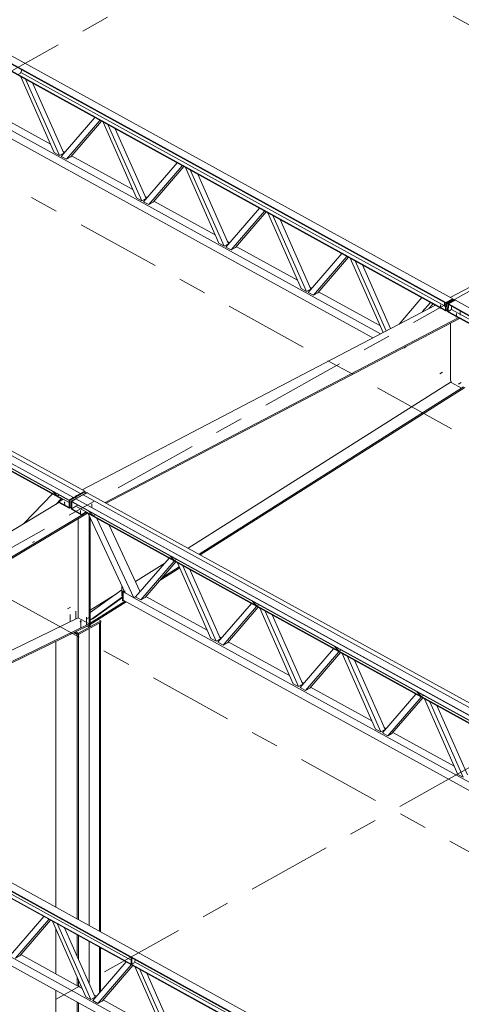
# Model space of a CAD drawing. Header units: millimetres. Extents: x -260 to 160, y -50 to 247.
# Tile 41 of 74: x -68 to -53, y 112 to 146. Entities that reach past the tile are written whole.
import ezdxf

# ---------------------------------------------------------------- set-up
doc = ezdxf.new("R2010")
doc.units = ezdxf.units.MM
for name, pattern in [('XKITLINE00', [0]), ('XKITLINE02', [4, 2, -2]), ('XKITLINE03', [6, 3, -1, 1, -1])]:
    doc.linetypes.add(name, pattern=pattern)
for name, color, linetype, lineweight in [('Element', 2, 'Continuous', 0), ('Spoina', 1, 'Continuous', 0), ('Śruba', 3, 'Continuous', 0)]:
    doc.layers.add(name, color=color, linetype=linetype, lineweight=lineweight)

msp = doc.modelspace()

# ---------------------------------------------------------------- hatches: boundary and pattern name
at = {"layer": 'Śruba'}
for points in [[(-53.562, 136.315), (-53.567, 136.316), (-53.571, 136.317), (-53.575, 136.319), (-53.578, 136.321), (-53.58, 136.323), (-53.582, 136.326), (-53.582, 136.328), (-53.582, 136.331), (-53.58, 136.334), (-53.578, 136.336), (-53.574, 136.338), (-53.571, 136.339), (-53.566, 136.34), (-53.562, 136.341), (-53.557, 136.341), (-53.552, 136.341), (-53.547, 136.34), (-53.543, 136.339), (-53.539, 136.337), (-53.536, 136.335), (-53.534, 136.332), (-53.532, 136.33), (-53.532, 136.327), (-53.533, 136.325), (-53.534, 136.322), (-53.536, 136.32), (-53.54, 136.318), (-53.543, 136.316), (-53.548, 136.315), (-53.553, 136.315), (-53.557, 136.314)], [(-53.004, 136.007), (-53.009, 136.008), (-53.013, 136.01), (-53.017, 136.011), (-53.02, 136.014), (-53.022, 136.016), (-53.024, 136.018), (-53.024, 136.021), (-53.024, 136.024), (-53.022, 136.026), (-53.02, 136.028), (-53.016, 136.03), (-53.013, 136.032), (-53.008, 136.033), (-53.004, 136.034), (-52.999, 136.034), (-52.994, 136.033), (-52.989, 136.033), (-52.985, 136.031), (-52.981, 136.029), (-52.978, 136.027), (-52.976, 136.025), (-52.974, 136.022), (-52.974, 136.02), (-52.975, 136.017), (-52.976, 136.015), (-52.978, 136.012), (-52.982, 136.011), (-52.985, 136.009), (-52.99, 136.008), (-52.995, 136.007), (-52.999, 136.007)], [(-52.88, 133.56), (-52.879, 133.555), (-52.878, 133.551), (-52.877, 133.546), (-52.878, 133.543), (-52.879, 133.539), (-52.881, 133.537), (-52.883, 133.535), (-52.886, 133.534), (-52.889, 133.534), (-52.892, 133.535), (-52.896, 133.536), (-52.899, 133.539), (-52.902, 133.542), (-52.905, 133.545), (-52.908, 133.549), (-52.91, 133.554), (-52.912, 133.558), (-52.913, 133.563), (-52.913, 133.567), (-52.913, 133.571), (-52.911, 133.574), (-52.91, 133.577), (-52.907, 133.578), (-52.905, 133.579), (-52.902, 133.58), (-52.898, 133.579), (-52.895, 133.577), (-52.891, 133.575), (-52.888, 133.572), (-52.885, 133.568), (-52.882, 133.564)], [(-66.894, 129.327), (-66.899, 129.328), (-66.903, 129.329), (-66.907, 129.33), (-66.91, 129.333), (-66.912, 129.335), (-66.914, 129.338), (-66.914, 129.34), (-66.914, 129.343), (-66.913, 129.346), (-66.91, 129.349), (-66.907, 129.351), (-66.904, 129.353), (-66.899, 129.354), (-66.895, 129.355), (-66.89, 129.355), (-66.885, 129.355), (-66.88, 129.355), (-66.876, 129.353), (-66.872, 129.352), (-66.869, 129.35), (-66.866, 129.347), (-66.865, 129.345), (-66.864, 129.342), (-66.865, 129.339), (-66.866, 129.336), (-66.868, 129.334), (-66.871, 129.331), (-66.875, 129.33), (-66.88, 129.328), (-66.884, 129.327), (-66.889, 129.327)], [(-66.336, 129.02), (-66.341, 129.02), (-66.345, 129.021), (-66.349, 129.023), (-66.352, 129.025), (-66.354, 129.028), (-66.356, 129.03), (-66.356, 129.033), (-66.356, 129.036), (-66.355, 129.039), (-66.352, 129.041), (-66.349, 129.043), (-66.346, 129.045), (-66.341, 129.047), (-66.337, 129.048), (-66.332, 129.048), (-66.327, 129.048), (-66.322, 129.047), (-66.318, 129.046), (-66.314, 129.044), (-66.311, 129.042), (-66.308, 129.04), (-66.307, 129.037), (-66.306, 129.034), (-66.307, 129.032), (-66.308, 129.029), (-66.31, 129.026), (-66.313, 129.024), (-66.317, 129.022), (-66.321, 129.021), (-66.326, 129.02), (-66.331, 129.019)], [(-66.327, 125.09), (-66.334, 125.092), (-66.341, 125.094), (-66.347, 125.096), (-66.352, 125.1), (-66.355, 125.103), (-66.357, 125.107), (-66.358, 125.112), (-66.357, 125.116), (-66.355, 125.12), (-66.352, 125.124), (-66.347, 125.127), (-66.341, 125.13), (-66.334, 125.132), (-66.327, 125.133), (-66.319, 125.134), (-66.311, 125.133), (-66.304, 125.132), (-66.297, 125.13), (-66.291, 125.127), (-66.286, 125.124), (-66.283, 125.12), (-66.28, 125.116), (-66.28, 125.112), (-66.28, 125.107), (-66.283, 125.103), (-66.286, 125.1), (-66.291, 125.096), (-66.297, 125.094), (-66.304, 125.092), (-66.311, 125.09), (-66.319, 125.09)], [(-66.084, 125.225), (-66.082, 125.221), (-66.081, 125.216), (-66.081, 125.212), (-66.082, 125.208), (-66.083, 125.205), (-66.084, 125.203), (-66.087, 125.201), (-66.09, 125.2), (-66.093, 125.2), (-66.096, 125.2), (-66.099, 125.202), (-66.103, 125.204), (-66.106, 125.208), (-66.109, 125.211), (-66.112, 125.215), (-66.114, 125.22), (-66.116, 125.224), (-66.116, 125.229), (-66.117, 125.233), (-66.116, 125.237), (-66.115, 125.24), (-66.113, 125.243), (-66.111, 125.244), (-66.108, 125.245), (-66.105, 125.245), (-66.102, 125.245), (-66.099, 125.243), (-66.095, 125.241), (-66.092, 125.238), (-66.089, 125.234), (-66.086, 125.23)]]:
    msp.add_hatch(color=256, dxfattribs=at).paths.add_polyline_path(points, flags=17)

# ---------------------------------------------------------------- linework, layer by layer
at = {"layer": 'Element', "linetype": 'XKITLINE00', "lineweight": 0}
for p, q in [((-83.718, 153.124), (-53.373, 136.411)), ((-83.717, 153.148), (-53.372, 136.435)), ((-83.466, 153.279), (-53.121, 136.567)), ((-53.38, 136.146), (-83.725, 152.859)), ((-53.379, 136.17), (-83.724, 152.883)), ((-82.049, 149.548), (-55.963, 135.181)), ((-81.662, 149.632), (-55.686, 135.326)), ((-96.523, 146.45), (-66.177, 129.737)), ((-97.076, 146.139), (-66.731, 129.427)), ((-97.076, 146.128), (-66.731, 129.415)), ((-96.926, 146.23), (-66.58, 129.517)), ((-66.58, 129.517), (-96.925, 146.23)), ((-96.674, 146.371), (-66.329, 129.658)), ((-96.673, 146.371), (-66.328, 129.658)), ((-96.566, 145.77), (-66.942, 129.455)), ((-96.565, 145.746), (-66.963, 129.443)), ((-68.472, 144.559), (-68.42, 144.645)), ((-68.42, 144.645), (-68.419, 144.698)), ((-68.54, 144.523), (-68.472, 144.559)), ((-68.449, 144.598), (-53.376, 136.297)), ((-67.257, 141.754), (-68.446, 144.444)), ((-67.072, 141.653), (-68.262, 144.342)), ((-68.013, 144.205), (-66.921, 141.737)), ((-69.563, 143.248), (-67.387, 142.05)), ((-67.011, 141.619), (-65.822, 142.999)), ((-66.827, 141.517), (-65.637, 142.897)), ((-65.584, 142.868), (-66.676, 141.602)), ((-64.337, 140.146), (-65.526, 142.836)), ((-64.152, 140.045), (-65.341, 142.734)), ((-65.093, 142.597), (-64.001, 140.129)), ((-67.072, 141.653), (-67.257, 141.754)), ((-66.921, 141.737), (-67.072, 141.653)), ((-66.827, 141.517), (-67.011, 141.619)), ((-66.954, 141.811), (-66.88, 141.771)), ((-66.676, 141.602), (-66.827, 141.517)), ((-66.643, 141.64), (-64.467, 140.442)), ((-64.091, 140.011), (-62.902, 141.39)), ((-63.906, 139.909), (-62.717, 141.289)), ((-62.664, 141.26), (-63.756, 139.994)), ((-61.416, 138.538), (-62.606, 141.227)), ((-61.232, 138.436), (-62.421, 141.126)), ((-62.172, 140.989), (-61.081, 138.521)), ((-64.152, 140.045), (-64.337, 140.146)), ((-64.001, 140.129), (-64.152, 140.045)), ((-64.034, 140.203), (-63.96, 140.162)), ((-63.906, 139.909), (-64.091, 140.011)), ((-63.756, 139.994), (-63.906, 139.909)), ((-63.723, 140.032), (-61.547, 138.833)), ((-61.171, 138.403), (-59.981, 139.782)), ((-60.986, 138.301), (-59.797, 139.681)), ((-59.744, 139.651), (-60.835, 138.385)), ((-58.496, 136.93), (-59.685, 139.619)), ((-58.312, 136.828), (-59.501, 139.518)), ((-59.252, 139.381), (-58.161, 136.913)), ((-61.232, 138.436), (-61.416, 138.538)), ((-61.081, 138.521), (-61.232, 138.436)), ((-60.986, 138.301), (-61.171, 138.403)), ((-61.114, 138.595), (-61.04, 138.554)), ((-60.835, 138.385), (-60.986, 138.301)), ((-60.803, 138.423), (-58.627, 137.225)), ((-58.251, 136.794), (-57.061, 138.174)), ((-58.066, 136.693), (-56.877, 138.072)), ((-56.824, 138.043), (-57.915, 136.777)), ((-55.598, 135.372), (-56.765, 138.011)), ((-55.485, 135.431), (-56.581, 137.909)), ((-55.332, 135.511), (-56.332, 137.772)), ((-53.215, 136.619), (-51.864, 137.326)), ((-58.194, 136.986), (-58.12, 136.946)), ((-58.312, 136.828), (-58.496, 136.93)), ((-58.161, 136.913), (-58.312, 136.828)), ((-58.066, 136.693), (-58.251, 136.794)), ((-57.915, 136.777), (-58.066, 136.693)), ((-57.883, 136.815), (-55.707, 135.617)), ((-54.22, 136.609), (-55.031, 135.669)), ((-54.22, 136.609), (-53.913, 136.44)), ((-54.22, 136.609), (-54.22, 136.609)), ((-66.269, 129.788), (-53.74, 136.345)), ((-53.913, 136.44), (-54.205, 136.101)), ((-53.968, 136.225), (-53.825, 136.391)), ((-53.913, 136.44), (-53.913, 136.44)), ((-53.379, 136.155), (-53.372, 136.426)), ((-53.373, 136.411), (-53.372, 136.426)), ((-53.121, 136.567), (-53.372, 136.435)), ((-53.372, 136.426), (-53.121, 136.558)), ((-53.372, 136.426), (-53.372, 136.435)), ((-53.352, 136.415), (-53.372, 136.426)), ((-53.359, 136.144), (-53.352, 136.415)), ((-53.101, 136.547), (-53.352, 136.415)), ((-53.308, 136.116), (-53.301, 136.387)), ((-53.301, 136.387), (-53.05, 136.519)), ((-53.281, 136.376), (-53.301, 136.387)), ((-53.288, 136.105), (-53.281, 136.376)), ((-53.281, 136.385), (-53.029, 136.517)), ((-53.281, 136.385), (-22.936, 119.673)), ((-53.281, 136.376), (-53.281, 136.385)), ((-53.281, 136.361), (-53.281, 136.376)), ((-53.281, 136.376), (-53.281, 136.376)), ((-53.281, 136.361), (-22.936, 119.649)), ((-53.165, 136.297), (-53.168, 136.183)), ((-53.121, 136.558), (-53.121, 136.567)), ((-53.121, 136.558), (-53.101, 136.547)), ((-53.102, 136.492), (-53.101, 136.547)), ((-53.05, 136.519), (-53.038, 136.512)), ((-53.029, 136.517), (-22.684, 119.804)), ((-53.38, 136.146), (-53.379, 136.17)), ((-53.371, 136.151), (-53.38, 136.146)), ((-53.359, 136.144), (-53.379, 136.155)), ((-53.307, 136.171), (-53.359, 136.144)), ((-53.308, 136.116), (-53.288, 136.105)), ((-53.168, 136.183), (-53.288, 136.12)), ((-22.942, 119.408), (-53.288, 136.12)), ((-53.288, 136.12), (-53.288, 136.096)), ((-22.943, 119.384), (-53.288, 136.096)), ((-53.168, 136.183), (-38.121, 127.895)), ((-65.457, 129.341), (-52.928, 135.898)), ((-65.413, 129.316), (-52.884, 135.873)), ((-53.21, 135.703), (-53.21, 133.671)), ((-62.509, 127.717), (-53.183, 133.624)), ((-53.21, 133.671), (-53.159, 133.583)), ((-53.159, 133.583), (-52.819, 133.396)), ((-62.119, 127.502), (-52.746, 133.439)), ((-62.079, 127.48), (-52.699, 133.42)), ((-68.333, 128.594), (-67.324, 129.642)), ((-67.009, 129.468), (-67.324, 129.642)), ((-67.297, 129.727), (-67.307, 129.733)), ((-67.157, 129.574), (-67.307, 129.733)), ((-67.147, 129.568), (-67.297, 129.727)), ((-66.731, 129.424), (-66.178, 129.734)), ((-66.157, 129.723), (-66.711, 129.413)), ((-66.66, 129.385), (-66.107, 129.695)), ((-66.329, 129.658), (-66.58, 129.517)), ((-66.329, 129.649), (-66.329, 129.658)), ((-66.328, 129.658), (-66.177, 129.737)), ((-66.328, 129.649), (-66.328, 129.658)), ((-66.237, 129.608), (-66.086, 129.687)), ((-66.177, 129.737), (-66.178, 129.734)), ((-66.178, 129.734), (-66.157, 129.723)), ((-66.157, 129.666), (-66.157, 129.723)), ((-66.107, 129.695), (-66.089, 129.685)), ((-66.086, 129.687), (-35.741, 112.975)), ((-79.648, 121.833), (-67.091, 129.337)), ((-67.197, 129.273), (-67.009, 129.468)), ((-67.147, 129.568), (-67.157, 129.574)), ((-67.078, 129.607), (-67.147, 129.568)), ((-66.941, 129.456), (-67.092, 129.366)), ((-66.731, 129.168), (-67.092, 129.366)), ((-67.092, 129.366), (-67.091, 129.337)), ((-67.091, 129.337), (-66.731, 129.138)), ((-66.941, 129.456), (-66.731, 129.34)), ((-66.731, 129.427), (-66.58, 129.517)), ((-66.731, 129.415), (-66.731, 129.427)), ((-66.731, 129.157), (-66.731, 129.424)), ((-66.711, 129.413), (-66.731, 129.424)), ((-66.711, 129.145), (-66.711, 129.413)), ((-66.66, 129.117), (-66.66, 129.385)), ((-66.66, 129.385), (-66.64, 129.374)), ((-66.64, 129.377), (-66.489, 129.467)), ((-66.64, 129.377), (-66.639, 129.365)), ((-66.64, 129.377), (-36.295, 112.664)), ((-66.64, 129.118), (-66.64, 129.367)), ((-66.639, 129.365), (-36.294, 112.653)), ((-66.58, 129.517), (-66.58, 129.508)), ((-66.58, 129.508), (-66.58, 129.517)), ((-66.489, 129.467), (-66.237, 129.608)), ((-66.489, 129.467), (-36.144, 112.754)), ((-36.143, 112.755), (-66.489, 129.467)), ((-66.489, 129.467), (-66.489, 129.467)), ((-66.237, 129.608), (-66.237, 129.608)), ((-66.237, 129.608), (-35.892, 112.896)), ((-66.237, 129.608), (-35.892, 112.896)), ((-78.837, 121.386), (-66.125, 128.982)), ((-78.795, 121.364), (-66.084, 128.959)), ((-66.731, 129.168), (-66.731, 129.168)), ((-66.731, 129.138), (-66.731, 129.168)), ((-66.711, 129.145), (-66.731, 129.157)), ((-66.731, 129.138), (-66.715, 129.148)), ((-66.66, 129.174), (-66.711, 129.145)), ((-66.66, 129.117), (-66.64, 129.106)), ((-66.64, 129.117), (-66.489, 129.207)), ((-66.64, 129.117), (-66.639, 129.088)), ((-66.64, 129.117), (-66.28, 128.919)), ((-66.639, 129.088), (-66.279, 128.89)), ((-66.489, 129.207), (-66.129, 129.009)), ((-66.488, 129.206), (-66.42, 129.244)), ((-66.28, 128.919), (-66.129, 129.009)), ((-66.279, 128.89), (-66.28, 128.919)), ((-66.128, 128.98), (-66.279, 128.89)), ((-66.129, 129.009), (-66.128, 128.98)), ((-66.129, 129.008), (-36.505, 112.693)), ((-66.129, 128.984), (-36.526, 112.68)), ((-64.747, 126.137), (-66.058, 128.945)), ((-66.028, 129.028), (-66.038, 129.034)), ((-65.887, 128.875), (-66.038, 129.034)), ((-65.877, 128.869), (-66.028, 129.028)), ((-66.414, 125.247), (-66.414, 128.762)), ((-66.023, 124.914), (-66.023, 128.869)), ((-65.983, 124.937), (-65.983, 128.783)), ((-65.877, 128.869), (-65.887, 128.875)), ((-65.809, 128.907), (-65.877, 128.869)), ((-64.432, 125.963), (-65.744, 128.772)), ((-64.214, 126.176), (-65.316, 128.536)), ((-64.38, 126.532), (-63.338, 127.192)), ((-64.376, 125.988), (-63.189, 127.365)), ((-64.191, 125.887), (-63.005, 127.263)), ((-62.952, 127.234), (-64.04, 125.971)), ((-63.143, 127.439), (-63.153, 127.445)), ((-63.002, 127.285), (-63.153, 127.445)), ((-62.992, 127.28), (-63.143, 127.439)), ((-62.992, 127.28), (-63.002, 127.285)), ((-62.923, 127.318), (-62.992, 127.28)), ((-61.701, 124.515), (-62.888, 127.199)), ((-63.536, 126.557), (-62.808, 127.018)), ((-63.445, 126.662), (-62.824, 127.055)), ((-61.517, 124.414), (-62.703, 127.097)), ((-62.454, 126.96), (-61.366, 124.498)), ((-65.983, 125.432), (-64.862, 126.245)), ((-64.862, 126.36), (-64.853, 126.365)), ((-64.847, 126.352), (-64.862, 126.36)), ((-64.862, 126.36), (-64.862, 126.034)), ((-64.84, 126.189), (-64.785, 126.22)), ((-64.825, 126.181), (-64.84, 126.189)), ((-64.84, 125.862), (-64.84, 126.189)), ((-64.825, 126.181), (-64.779, 126.206)), ((-64.825, 125.854), (-64.825, 126.181)), ((-64.774, 126.195), (-64.812, 126.173)), ((-64.812, 126.173), (-64.446, 125.971)), ((-64.812, 126.173), (-64.812, 125.876)), ((-64.432, 125.963), (-64.747, 126.137)), ((-65.983, 125.517), (-65.057, 126.103)), ((-65.983, 125.169), (-64.84, 125.997)), ((-65.983, 125.055), (-64.745, 125.839)), ((-65.98, 125.009), (-64.705, 125.817)), ((-65.886, 125.214), (-64.84, 125.972)), ((-64.862, 126.034), (-64.84, 126.022)), ((-64.84, 125.862), (-64.825, 125.854)), ((-64.825, 125.854), (-64.799, 125.869)), ((-64.812, 125.876), (-38.575, 111.426)), ((-64.365, 126), (-64.432, 125.963)), ((-64.432, 125.963), (-38.317, 111.581)), ((-64.191, 125.887), (-64.376, 125.988)), ((-64.04, 125.971), (-64.191, 125.887)), ((-64.008, 126.009), (-61.832, 124.811)), ((-60.222, 125.831), (-60.233, 125.836)), ((-60.082, 125.677), (-60.233, 125.836)), ((-60.072, 125.672), (-60.222, 125.831)), ((-61.456, 124.38), (-60.269, 125.757)), ((-61.271, 124.279), (-60.085, 125.655)), ((-60.032, 125.626), (-61.12, 124.363)), ((-60.072, 125.672), (-60.082, 125.677)), ((-60.003, 125.71), (-60.072, 125.672)), ((-58.781, 122.907), (-59.968, 125.59)), ((-58.597, 122.806), (-59.783, 125.489)), ((-76.722, 120.222), (-66.414, 125.247)), ((-66.414, 125.247), (-66.023, 125.032)), ((-66.398, 124.704), (-65.608, 125.147)), ((-65.608, 125.099), (-66.398, 124.657)), ((-65.983, 125.16), (-65.886, 125.214)), ((-65.691, 125.192), (-65.608, 125.147)), ((-65.655, 114.127), (-65.655, 125.073)), ((-65.613, 114.104), (-65.613, 125.096)), ((-65.608, 125.147), (-65.608, 125.099)), ((-59.534, 125.352), (-58.446, 122.89)), ((-76.331, 120.007), (-66.023, 125.032)), ((-76.286, 119.981), (-66.025, 124.983)), ((-66.398, 124.657), (-66.537, 124.734)), ((-66.492, 124.756), (-66.398, 124.704)), ((-66.091, 124.952), (-66.023, 124.914)), ((-66.023, 125.032), (-66.025, 124.983)), ((-66.023, 124.914), (-65.983, 124.937)), ((-66.023, 114.33), (-66.023, 124.867)), ((-65.98, 125.009), (-65.983, 125.055)), ((-65.983, 125.01), (-65.98, 125.009)), ((-67.204, 114.98), (-67.204, 124.409)), ((-66.559, 124.723), (-66.443, 124.659)), ((-66.443, 124.659), (-66.423, 124.671)), ((-66.443, 114.561), (-66.443, 124.659)), ((-66.402, 114.538), (-66.402, 124.659)), ((-66.398, 124.704), (-66.398, 124.657)), ((-61.517, 124.414), (-61.701, 124.515)), ((-61.366, 124.498), (-61.517, 124.414)), ((-61.271, 124.279), (-61.456, 124.38)), ((-61.399, 124.572), (-61.325, 124.532)), ((-61.088, 124.401), (-58.912, 123.203)), ((-61.12, 124.363), (-61.271, 124.279)), ((-58.535, 122.772), (-57.349, 124.148)), ((-58.351, 122.67), (-57.164, 124.047)), ((-57.302, 124.223), (-57.312, 124.228)), ((-57.162, 124.069), (-57.312, 124.228)), ((-57.151, 124.063), (-57.302, 124.223)), ((-57.151, 124.063), (-57.162, 124.069)), ((-57.083, 124.102), (-57.151, 124.063)), ((-57.112, 124.018), (-58.2, 122.755)), ((-55.861, 121.299), (-57.047, 123.982)), ((-55.676, 121.197), (-56.863, 123.881)), ((-56.614, 123.744), (-55.526, 121.282)), ((-58.597, 122.806), (-58.781, 122.907)), ((-58.446, 122.89), (-58.597, 122.806)), ((-58.351, 122.67), (-58.535, 122.772)), ((-58.478, 122.964), (-58.405, 122.923)), ((-58.2, 122.755), (-58.351, 122.67)), ((-58.167, 122.793), (-55.992, 121.594)), ((-55.615, 121.164), (-54.429, 122.54)), ((-55.431, 121.062), (-54.244, 122.438)), ((-54.191, 122.409), (-55.28, 121.147)), ((-54.382, 122.614), (-54.392, 122.62)), ((-54.241, 122.461), (-54.392, 122.62)), ((-54.231, 122.455), (-54.382, 122.614)), ((-54.231, 122.455), (-54.241, 122.461)), ((-54.163, 122.493), (-54.231, 122.455)), ((-52.941, 119.691), (-54.127, 122.374)), ((-52.756, 119.589), (-53.943, 122.272)), ((-53.694, 122.135), (-52.605, 119.674)), ((-79.445, 121.722), (-49.1, 105.009)), ((-49.351, 104.859), (-79.696, 121.571)), ((-49.351, 104.836), (-79.696, 121.548)), ((-49.344, 104.602), (-79.69, 121.314)), ((-49.344, 104.578), (-79.689, 121.291)), ((-79.57, 121.385), (-64.53, 113.102)), ((-55.676, 121.197), (-55.861, 121.299)), ((-55.526, 121.282), (-55.676, 121.197)), ((-55.558, 121.356), (-55.485, 121.315)), ((-55.431, 121.062), (-55.615, 121.164)), ((-55.28, 121.147), (-55.431, 121.062)), ((-55.247, 121.184), (-53.071, 119.986)), ((-52.756, 119.589), (-52.941, 119.691)), ((-78.013, 117.989), (-51.731, 103.515)), ((-77.646, 118.084), (-51.528, 103.7)), ((-68.816, 113.277), (-67.632, 114.65)), ((-68.631, 113.175), (-67.447, 114.549)), ((-67.394, 114.52), (-68.48, 113.26)), ((-66.141, 111.804), (-67.325, 114.481)), ((-65.957, 111.702), (-67.141, 114.38)), ((-66.892, 114.243), (-65.806, 111.787)), ((-67.204, 112.613), (-67.204, 114.207)), ((-66.443, 113.228), (-66.443, 113.996)), ((-66.402, 113.134), (-66.402, 113.973)), ((-66.023, 112.278), (-66.023, 113.764)), ((-65.655, 111.948), (-65.655, 113.562)), ((-68.48, 113.26), (-68.631, 113.175)), ((-68.448, 113.298), (-66.272, 112.099)), ((-65.613, 111.996), (-65.613, 113.539)), ((-64.526, 112.966), (-64.532, 113.197)), ((-65.896, 111.669), (-64.712, 113.042)), ((-65.711, 111.567), (-64.527, 112.94)), ((-64.474, 112.911), (-65.56, 111.652)), ((-64.526, 112.966), (-64.506, 112.955)), ((-64.512, 113.185), (-64.506, 112.955)), ((-64.506, 112.955), (-64.438, 112.995)), ((-64.438, 112.995), (-64.389, 113.084)), ((-64.414, 113.038), (-49.348, 104.741)), ((-63.221, 110.196), (-64.405, 112.873)), ((-64.389, 113.084), (-64.39, 113.118)), ((-63.037, 110.094), (-64.221, 112.772)), ((-63.972, 112.635), (-62.886, 110.179)), ((-66.443, 112.194), (-66.443, 112.486)), ((-66.402, 112.171), (-66.402, 112.393)), ((-67.204, 99.828), (-67.204, 112.036)), ((-65.957, 111.702), (-66.141, 111.804)), ((-65.839, 111.861), (-65.765, 111.82)), ((-66.443, 99.409), (-66.443, 111.617)), ((-66.402, 99.386), (-66.402, 111.594)), ((-65.806, 111.787), (-65.957, 111.702)), ((-65.711, 111.567), (-65.896, 111.669)), ((-65.56, 111.652), (-65.711, 111.567)), ((-65.528, 111.689), (-63.352, 110.491))]:
    msp.add_line(p, q, dxfattribs=at)
at = {"layer": 'Spoina', "linetype": 'XKITLINE03', "lineweight": 0}
for p, q in [((-142.455, 195.8), (115.24, 53.875)), ((-155.656, 188.402), (102.04, 46.478)), ((-168.856, 181.004), (88.84, 39.08)), ((-174.419, 85.443), (-49.708, 155.336)), ((-159.201, 77.062), (-34.49, 146.955)), ((-143.982, 68.681), (-19.271, 138.574))]:
    msp.add_line(p, q, dxfattribs=at)
at = {"layer": 'Śruba', "linetype": 'XKITLINE00', "lineweight": 0}
for p, q in [((-53.56, 136.224), (-53.556, 136.359)), ((-53.002, 135.917), (-52.998, 136.052)), ((-52.825, 133.596), (-52.926, 133.54)), ((-66.887, 129.237), (-66.89, 129.369)), ((-66.329, 128.93), (-66.332, 129.062)), ((-66.319, 125.16), (-66.319, 124.892)), ((-66.025, 125.264), (-66.125, 125.208))]:
    msp.add_line(p, q, dxfattribs=at)
at = {"layer": 'Śruba', "linetype": 'XKITLINE02', "lineweight": 0}
for p, q in [((-53.419, 136.298), (-53.416, 136.433)), ((-52.861, 135.99), (-52.858, 136.126)), ((-54.866, 134.821), (-54.778, 134.87)), ((-53.485, 133.959), (-53.585, 133.903)), ((-66.489, 129.46), (-66.485, 129.596)), ((-65.931, 129.153), (-65.927, 129.289)), ((-68.035, 127.915), (-67.96, 127.958)), ((-64.825, 126.147), (-64.749, 126.189)), ((-66.684, 125.627), (-66.785, 125.571)), ((-66.498, 125.482), (-66.498, 125.215)), ((-66.699, 125.369), (-66.699, 125.102)), ((-66.118, 125.272), (-66.118, 125.005))]:
    msp.add_line(p, q, dxfattribs=at)

doc.saveas('drawing.dxf')
